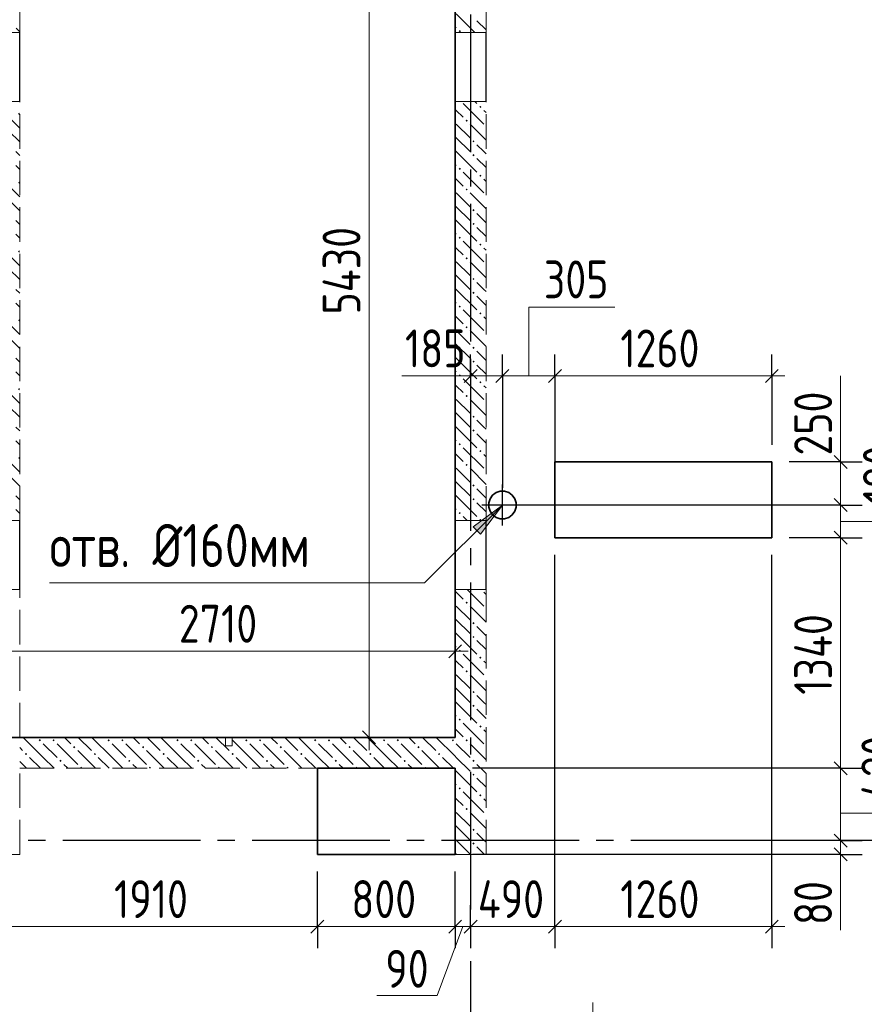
# Model space of a CAD drawing. Header units: millimetres. Extents: x 0 to 61017, y 0 to 42000.
# Tile 18 of 21: x 40060 to 44968, y 27849 to 33570. Entities that reach past the tile are written whole.
import ezdxf

# ---------------------------------------------------------------- set-up
doc = ezdxf.new("R2010")
doc.units = ezdxf.units.MM
doc.linetypes.add('______2', pattern=[270, 200, -70])
doc.linetypes.add('______5', pattern=[1100, 800, -100, 100, -100])
for name, color, linetype, lineweight in [('Standard', 7, 'Continuous', 25), ('ЖБ Перекрытие верхний уровень', 7, 'Continuous', 35), ('ЖБ Стена верхний уровень', 7, 'Continuous', 35), ('Макрос окна_ макрос двери', 7, 'Continuous', 18), ('Оси', 40, '______5', 18), ('Примечания', 7, 'Continuous', 25), ('Размерная выноска', 7, 'Continuous', 13)]:
    doc.layers.add(name, color=color, linetype=linetype, lineweight=lineweight)
doc.styles.add('GOST 2.304-81', font='txt')

msp = doc.modelspace()

# ---------------------------------------------------------------- hatches: boundary and pattern name
at = {"layer": 'ЖБ Стена верхний уровень', "linetype": 'Continuous', "lineweight": 18, "transparency": 33554687}
for points in [[(42610.4, 33503.1), (42616.9, 33509.6), (42623.4, 33503.1), (42616.9, 33496.6)], [(42730.5, 33063.1), (42737, 33069.6), (42743.5, 33063.1), (42737, 33056.6)], [(40050.5, 33023.1), (40057, 33029.6), (40060, 33026.6), (40060, 33019.7), (40057, 33016.6)], [(42650.5, 32983.1), (42657, 32989.6), (42663.5, 32983.1), (42657, 32976.6)], [(42690.5, 32863.1), (42696.9, 32869.6), (42703.4, 32863.1), (42696.9, 32856.6)], [(42690.5, 32783.1), (42696.9, 32789.6), (42703.4, 32783.1), (42696.9, 32776.6)], [(42610.4, 32703.1), (42616.9, 32709.6), (42623.4, 32703.1), (42616.9, 32696.6)], [(42730.5, 32663.1), (42737, 32669.6), (42743.5, 32663.1), (42737, 32656.6)], [(40050.5, 32623.1), (40057, 32629.6), (40060, 32626.6), (40060, 32619.7), (40057, 32616.6)], [(42650.5, 32583.1), (42657, 32589.6), (42663.5, 32583.1), (42657, 32576.6)], [(42690.5, 32463.1), (42696.9, 32469.6), (42703.4, 32463.1), (42696.9, 32456.6)], [(42690.5, 32383.1), (42696.9, 32389.6), (42703.4, 32383.1), (42696.9, 32376.6)], [(42610.4, 32303.1), (42616.9, 32309.6), (42623.4, 32303.1), (42616.9, 32296.6)], [(42730.5, 32263.1), (42737, 32269.6), (42743.5, 32263.1), (42737, 32256.6)], [(40050.5, 32223.1), (40057, 32229.6), (40060, 32226.6), (40060, 32219.7), (40057, 32216.6)], [(42650.5, 32183.1), (42657, 32189.6), (42663.5, 32183.1), (42657, 32176.6)], [(42690.5, 32063.1), (42696.9, 32069.6), (42703.4, 32063.1), (42696.9, 32056.6)], [(42690.5, 31983.1), (42696.9, 31989.6), (42703.4, 31983.1), (42696.9, 31976.6)], [(42610.4, 31903.1), (42616.9, 31909.6), (42623.4, 31903.1), (42616.9, 31896.6)], [(42730.5, 31863.1), (42737, 31869.6), (42743.5, 31863.1), (42737, 31856.6)], [(40050.5, 31823.1), (40057, 31829.6), (40060, 31826.6), (40060, 31819.7), (40057, 31816.6)], [(42650.5, 31783.1), (42657, 31789.6), (42663.5, 31783.1), (42657, 31776.6)], [(42690.5, 31663.1), (42696.9, 31669.6), (42703.4, 31663.1), (42696.9, 31656.6)], [(42690.5, 31583.1), (42696.9, 31589.6), (42703.4, 31583.1), (42696.9, 31576.6)], [(42610.4, 31503.1), (42616.9, 31509.6), (42623.4, 31503.1), (42616.9, 31496.6)], [(42730.5, 31463.1), (42737, 31469.6), (42743.5, 31463.1), (42737, 31456.6)], [(40050.5, 31423.1), (40057, 31429.6), (40060, 31426.6), (40060, 31419.7), (40057, 31416.6)], [(42650.5, 31383.1), (42657, 31389.6), (42663.5, 31383.1), (42657, 31376.6)], [(42690.5, 31263.1), (42696.9, 31269.6), (42703.4, 31263.1), (42696.9, 31256.6)], [(42690.5, 31183.1), (42696.9, 31189.6), (42703.4, 31183.1), (42696.9, 31176.6)], [(42610.4, 31103.1), (42616.9, 31109.6), (42623.4, 31103.1), (42616.9, 31096.6)], [(42730.5, 31063.1), (42737, 31069.6), (42743.5, 31063.1), (42737, 31056.6)], [(40050.5, 31023.1), (40057, 31029.6), (40060, 31026.6), (40060, 31019.7), (40057, 31016.6)], [(42650.5, 30983.1), (42657, 30989.6), (42663.5, 30983.1), (42657, 30976.6)], [(42690.5, 30863.1), (42696.9, 30869.6), (42703.4, 30863.1), (42696.9, 30856.6)], [(42690.5, 30783.1), (42696.9, 30789.6), (42703.4, 30783.1), (42696.9, 30776.6)], [(42610.4, 30703.1), (42616.9, 30709.6), (42623.4, 30703.1), (42616.9, 30696.6)], [(42730.5, 30663.1), (42737, 30669.6), (42743.5, 30663.1), (42740.3, 30660), (42733.6, 30660)], [(42740.3, 30260), (42737, 30256.6), (42733.6, 30260)], [(42650.5, 30183.1), (42657, 30189.6), (42663.5, 30183.1), (42657, 30176.6)], [(42690.5, 30063.1), (42696.9, 30069.6), (42703.4, 30063.1), (42696.9, 30056.6)], [(42690.5, 29983.1), (42696.9, 29989.6), (42703.4, 29983.1), (42696.9, 29976.6)], [(42610.4, 29903.1), (42616.9, 29909.6), (42623.4, 29903.1), (42616.9, 29896.6)], [(42730.5, 29863.1), (42737, 29869.6), (42743.5, 29863.1), (42737, 29856.6)], [(42650.5, 29783.1), (42657, 29789.6), (42663.5, 29783.1), (42657, 29776.6)], [(42690.5, 29663.1), (42696.9, 29669.6), (42703.4, 29663.1), (42696.9, 29656.6)], [(42690.5, 29583.1), (42696.9, 29589.6), (42703.4, 29583.1), (42696.9, 29576.6)], [(42610.4, 29503.1), (42616.9, 29509.6), (42623.4, 29503.1), (42616.9, 29496.6)], [(42730.5, 29463.1), (42737, 29469.6), (42743.5, 29463.1), (42737, 29456.6)], [(40170.5, 29383.1), (40177, 29389.6), (40183.4, 29383.1), (40177, 29376.6)], [(40250.5, 29383.1), (40257, 29389.6), (40263.5, 29383.1), (40257, 29376.6)], [(40370.5, 29343.1), (40377, 29349.6), (40383.4, 29343.1), (40377, 29336.6)], [(40570.5, 29383.1), (40577, 29389.6), (40583.4, 29383.1), (40577, 29376.6)], [(40650.5, 29383.1), (40657, 29389.6), (40663.5, 29383.1), (40657, 29376.6)], [(40770.5, 29343.1), (40777, 29349.6), (40783.4, 29343.1), (40777, 29336.6)], [(40970.5, 29383.1), (40977, 29389.6), (40983.4, 29383.1), (40977, 29376.6)], [(41050.5, 29383.1), (41057, 29389.6), (41063.5, 29383.1), (41057, 29376.6)], [(41170.5, 29343.1), (41177, 29349.6), (41183.4, 29343.1), (41177, 29336.6)], [(41370.5, 29383.1), (41377, 29389.6), (41383.4, 29383.1), (41377, 29376.6)], [(41450.5, 29383.1), (41457, 29389.6), (41463.5, 29383.1), (41457, 29376.6)], [(41570.5, 29343.1), (41577, 29349.6), (41583.4, 29343.1), (41577, 29336.6)], [(41770.5, 29383.1), (41777, 29389.6), (41783.4, 29383.1), (41777, 29376.6)], [(41850.5, 29383.1), (41857, 29389.6), (41863.5, 29383.1), (41857, 29376.6)], [(41970.5, 29343.1), (41977, 29349.6), (41983.4, 29343.1), (41977, 29336.6)], [(42170.5, 29383.1), (42177, 29389.6), (42183.4, 29383.1), (42177, 29376.6)], [(42250.5, 29383.1), (42257, 29389.6), (42263.5, 29383.1), (42257, 29376.6)], [(42370.5, 29343.1), (42377, 29349.6), (42383.4, 29343.1), (42377, 29336.6)], [(42570.5, 29383.1), (42577, 29389.6), (42583.4, 29383.1), (42577, 29376.6)], [(42650.5, 29383.1), (42657, 29389.6), (42663.5, 29383.1), (42657, 29376.6)], [(40090.5, 29303.1), (40096.9, 29309.6), (40103.4, 29303.1), (40096.9, 29296.6)], [(40490.5, 29303.1), (40496.9, 29309.6), (40503.4, 29303.1), (40496.9, 29296.6)], [(40890.5, 29303.1), (40896.9, 29309.6), (40903.4, 29303.1), (40896.9, 29296.6)], [(41290.5, 29303.1), (41296.9, 29309.6), (41303.4, 29303.1), (41296.9, 29296.6)], [(41690.5, 29303.1), (41696.9, 29309.6), (41703.4, 29303.1), (41696.9, 29296.6)], [(42090.5, 29303.1), (42096.9, 29309.6), (42103.4, 29303.1), (42096.9, 29296.6)], [(42490.5, 29303.1), (42496.9, 29309.6), (42503.4, 29303.1), (42496.9, 29296.6)], [(40290.5, 29263.1), (40296.9, 29269.6), (40303.4, 29263.1), (40296.9, 29256.6)], [(40690.5, 29263.1), (40696.9, 29269.6), (40703.4, 29263.1), (40696.9, 29256.6)], [(41090.5, 29263.1), (41096.9, 29269.6), (41103.4, 29263.1), (41096.9, 29256.6)], [(41490.5, 29263.1), (41496.9, 29269.6), (41503.4, 29263.1), (41496.9, 29256.6)], [(41890.5, 29263.1), (41896.9, 29269.6), (41903.4, 29263.1), (41896.9, 29256.6)], [(42290.5, 29263.1), (42296.9, 29269.6), (42303.4, 29263.1), (42296.9, 29256.6)], [(42690.5, 29263.1), (42696.9, 29269.6), (42703.4, 29263.1), (42696.9, 29256.6)], [(40410.4, 29223.1), (40416.9, 29229.6), (40423.4, 29223.1), (40420.3, 29220), (40413.6, 29220)], [(40810.4, 29223.1), (40816.9, 29229.6), (40823.4, 29223.1), (40820.3, 29220), (40813.6, 29220)], [(41210.4, 29223.1), (41216.9, 29229.6), (41223.4, 29223.1), (41220.3, 29220), (41213.6, 29220)], [(41610.4, 29223.1), (41616.9, 29229.6), (41623.4, 29223.1), (41620.3, 29220), (41613.6, 29220)], [(42010.4, 29223.1), (42016.9, 29229.6), (42023.4, 29223.1), (42020.3, 29220), (42013.6, 29220)], [(42410.4, 29223.1), (42416.9, 29229.6), (42423.4, 29223.1), (42420.3, 29220), (42413.6, 29220)], [(42690.5, 29183.1), (42696.9, 29189.6), (42703.4, 29183.1), (42696.9, 29176.6)], [(42610.4, 29103.1), (42616.9, 29109.6), (42623.4, 29103.1), (42616.9, 29096.6)], [(42730.5, 29063.1), (42737, 29069.6), (42743.5, 29063.1), (42737, 29056.6)], [(42650.5, 28983.1), (42657, 28989.6), (42663.5, 28983.1), (42657, 28976.6)], [(42690.5, 28863.1), (42696.9, 28869.6), (42703.4, 28863.1), (42696.9, 28856.6)], [(42690.5, 28783.1), (42696.9, 28789.6), (42703.4, 28783.1), (42696.9, 28776.6)]]:
    msp.add_hatch(color=7, dxfattribs=at).paths.add_polyline_path(points, flags=16)
at = {"layer": 'Примечания', "linetype": 'Continuous', "lineweight": 13, "transparency": 33554687}
msp.add_hatch(color=7, dxfattribs=at).paths.add_polyline_path([(42695.3, 30622.7), (42865, 30750), (42737.7, 30580.3)], flags=16)

# ---------------------------------------------------------------- linework, layer by layer
at = {"layer": 'Standard', "color": 251, "linetype": 'Continuous', "lineweight": -3, "true_color": 0x656565, "transparency": 33554687}
for p, q in [((42680, 31500), (42680, 31625)), ((42865, 31500), (42865, 31625)), ((43170, 31500), (43170, 31625)), ((44430, 31500), (44430, 31625)), ((42680, 31500), (42680, 31375)), ((42680, 31500), (42680, 31500)), ((42865, 31500), (42865, 31375)), ((42865, 31500), (42865, 30850)), ((43170, 31500), (43170, 31375)), ((43170, 31500), (43170, 31000)), ((44430, 31500), (44430, 31375)), ((44430, 31500), (44430, 31100)), ((44830, 31000), (44705, 31000)), ((44830, 31000), (44955, 31000)), ((44830, 30750), (44705, 30750)), ((44830, 30750), (44955, 30750)), ((44830, 30560), (44705, 30560)), ((44830, 30560), (44955, 30560)), ((44430, 28300), (44430, 30460)), ((42590, 29900), (42590, 30025)), ((42590, 29900), (42590, 29775)), ((42590, 29900), (42590, 29500)), ((42090, 29400), (41965, 29400)), ((42090, 29400), (42215, 29400)), ((42090, 29400), (42490, 29400)), ((44830, 29220), (44705, 29220)), ((44830, 29220), (44955, 29220)), ((44830, 28800), (44705, 28800)), ((44830, 28800), (44955, 28800)), ((44830, 28720), (44705, 28720)), ((44830, 28720), (44955, 28720)), ((41790, 28300), (41790, 28425)), ((42590, 28300), (42590, 28425)), ((42680, 28300), (42680, 28425)), ((43170, 28300), (43170, 28425)), ((44430, 28300), (44430, 28425)), ((41790, 28300), (41790, 28175)), ((42590, 28300), (42590, 28175)), ((42680, 28300), (42680, 28175)), ((42680, 28300), (42680, 28300)), ((43170, 28300), (43170, 28175)), ((44430, 28300), (44430, 28175))]:
    msp.add_line(p, q, dxfattribs=at)
at = {"layer": 'Standard', "color": 7, "linetype": 'Continuous', "lineweight": 25, "transparency": 33554687}
for p, q in [((42717.5, 31537.5), (42642.5, 31462.5)), ((42902.5, 31537.5), (42827.5, 31462.5)), ((43207.5, 31537.5), (43132.5, 31462.5)), ((44467.5, 31537.5), (44392.5, 31462.5)), ((44792.5, 31037.5), (44867.5, 30962.5)), ((44792.5, 30787.5), (44867.5, 30712.5)), ((44792.5, 30597.5), (44867.5, 30522.5)), ((42552.5, 29862.5), (42627.5, 29937.5)), ((42127.5, 29362.5), (42052.5, 29437.5)), ((44792.5, 29257.5), (44867.5, 29182.5)), ((44792.5, 28837.5), (44867.5, 28762.5)), ((44792.5, 28757.5), (44867.5, 28682.5)), ((41752.5, 28262.5), (41827.5, 28337.5)), ((42552.5, 28262.5), (42627.5, 28337.5)), ((42642.5, 28262.5), (42717.5, 28337.5)), ((43132.5, 28262.5), (43207.5, 28337.5)), ((44392.5, 28262.5), (44467.5, 28337.5))]:
    msp.add_line(p, q, dxfattribs=at)
at = {"layer": 'Standard', "color": 7, "linetype": 'Continuous', "lineweight": 13, "transparency": 33554687}
for p, q in [((42680, 31500), (42605, 31500)), ((42865, 31500), (42680, 31500)), ((43170, 31500), (42865, 31500)), ((44430, 31500), (43170, 31500)), ((44430, 31500), (44505, 31500)), ((44830, 31000), (44830, 31075)), ((44830, 30560), (44830, 29220)), ((39880, 29900), (42590, 29900)), ((42590, 29900), (42665, 29900)), ((42090, 29400), (42090, 29325)), ((44830, 29220), (44830, 28800)), ((44830, 28800), (44830, 28720)), ((44830, 28720), (44830, 28645)), ((39880, 28300), (41790, 28300)), ((41790, 28300), (42590, 28300)), ((42590, 28300), (42680, 28300)), ((42680, 28300), (43170, 28300)), ((43170, 28300), (44430, 28300)), ((44430, 28300), (44505, 28300))]:
    msp.add_line(p, q, dxfattribs=at)
at = {"layer": 'Standard', "color": 8, "linetype": '______5', "lineweight": -3, "transparency": 33554687}
for p, q in [((42865, 30630.5), (42865, 30869.5)), ((42984.5, 30750), (42745.5, 30750))]:
    msp.add_line(p, q, dxfattribs=at)
at = {"layer": 'Standard', "color": 7, "linetype": 'Continuous', "lineweight": 13, "transparency": 33554687}
for points in [[(42090, 29400), (42090, 31770), (42090, 31770), (42090, 34830)], [(44830, 31000), (44830, 30957.1), (44830, 30957.1), (44830, 30900.2), (44830, 30900.2), (44830, 30750)], [(44830, 30750), (44830, 30727.7), (44830, 30727.7), (44830, 30560)]]:
    msp.add_lwpolyline(points, dxfattribs=at)
at = {"layer": 'Standard', "color": 251, "linetype": 'Continuous', "lineweight": -3, "true_color": 0x656565, "transparency": 33554687}
for points in [[(44830, 31000), (44819.4, 31000), (44819.4, 31000), (44813.9, 31000), (44813.9, 31000), (44813, 31000), (44813, 31000), (44813, 31000), (44813, 31000), (44530, 31000)], [(44830, 30750), (44813, 30750), (44813, 30750), (44813, 30750), (44813, 30750), (42965, 30750)], [(44830, 30560), (44813, 30560), (44813, 30560), (44813, 30560), (44813, 30560), (44530, 30560)], [(43170, 28300), (43170, 28317), (43170, 28317), (43170, 30460)], [(44830, 29220), (44813, 29220), (44813, 29220), (42690, 29220)], [(44830, 28800), (44813, 28800), (44813, 28800), (44137.2, 28800)], [(44830, 28720), (44813, 28720), (44813, 28720), (42690, 28720)], [(41790, 28300), (41790, 28317), (41790, 28317), (41790, 28317), (41790, 28317), (41790, 28317), (41790, 28317), (41790, 28620)], [(42590, 28300), (42590, 28317), (42590, 28317), (42590, 28317), (42590, 28317), (42590, 28620)]]:
    msp.add_lwpolyline(points, dxfattribs=at)
at = {"layer": 'ЖБ Перекрытие верхний уровень', "color": 7, "linetype": 'Continuous', "lineweight": 35, "transparency": 33554687}
for p, q in [((42590, 34830), (42590, 29400)), ((44430, 31000), (43170, 31000)), ((43170, 31000), (43170, 30560)), ((44430, 30560), (44430, 31000)), ((42793.1, 30786.6), (42785.3, 30762.6)), ((42808, 30807), (42793.1, 30786.6)), ((42828.4, 30821.9), (42808, 30807)), ((42852.4, 30829.7), (42828.4, 30821.9)), ((42877.6, 30829.7), (42852.4, 30829.7)), ((42901.6, 30821.9), (42877.6, 30829.7)), ((42922, 30807), (42901.6, 30821.9)), ((42936.9, 30786.6), (42922, 30807)), ((42944.7, 30762.6), (42936.9, 30786.6)), ((42785.3, 30762.6), (42785.3, 30737.4)), ((42785.3, 30737.4), (42793.1, 30713.4)), ((42936.9, 30713.4), (42944.7, 30737.4)), ((42944.7, 30737.4), (42944.7, 30762.6)), ((42793.1, 30713.4), (42808, 30693)), ((42808, 30693), (42828.4, 30678.1)), ((42828.4, 30678.1), (42852.4, 30670.3)), ((42852.4, 30670.3), (42877.6, 30670.3)), ((42877.6, 30670.3), (42901.6, 30678.1)), ((42901.6, 30678.1), (42922, 30693)), ((42922, 30693), (42936.9, 30713.4)), ((43170, 30560), (44430, 30560)), ((42590, 29400), (39880, 29400)), ((42590, 29220), (41790, 29220)), ((41790, 29220), (41790, 28720)), ((42590, 28720), (42590, 29220)), ((41790, 28720), (42590, 28720))]:
    msp.add_line(p, q, dxfattribs=at)
at = {"layer": 'ЖБ Стена верхний уровень', "color": 251, "linetype": '______2', "lineweight": 13, "true_color": 0x656565, "transparency": 33554687}
for p, q in [((40060, 33520), (40060, 34500)), ((42590, 34500), (42590, 33495)), ((42770, 33495), (42770, 34500)), ((40060, 33495), (39880, 33495)), ((40060, 33495), (39880, 33495)), ((40060, 33495), (40060, 33520)), ((42770, 33495), (42590, 33495)), ((42770, 33495), (42590, 33495)), ((39880, 33095), (40060, 33095)), ((39880, 33095), (40060, 33095)), ((40060, 30660), (40060, 33095)), ((42590, 33095), (42770, 33095)), ((42590, 33095), (42770, 33095)), ((42590, 33095), (42590, 30660)), ((42770, 30660), (42770, 33095)), ((40060, 30660), (39880, 30660)), ((42770, 30660), (42590, 30660)), ((39880, 30260), (40060, 30260)), ((40060, 29400), (40060, 30260)), ((42590, 30260), (42770, 30260)), ((42590, 30260), (42590, 29400)), ((42770, 28720), (42770, 30260)), ((41255, 29400), (40060, 29400)), ((41255, 29400), (41255, 29350)), ((41255, 29350), (41295, 29350)), ((41295, 29350), (41295, 29400)), ((42590, 29400), (41295, 29400)), ((40060, 29220), (42590, 29220)), ((40060, 28720), (40060, 29220)), ((42590, 29220), (42590, 28720)), ((39880, 28720), (40060, 28720)), ((42590, 28720), (42770, 28720))]:
    msp.add_line(p, q, dxfattribs=at)
at = {"layer": 'ЖБ Стена верхний уровень', "color": 9, "linetype": 'Continuous', "lineweight": 18, "true_color": 0xc7c7c7, "transparency": 33554687}
for p, q in [((42596.9, 33603.1), (42705.1, 33495)), ((42590, 33530.1), (42596.9, 33523.1)), ((42716.9, 33563.1), (42770, 33510.1)), ((40040.1, 33520), (40060, 33500.1)), ((42637, 33083.1), (42757, 32963.1)), ((42705.1, 33095), (42716.9, 33083.1)), ((39957, 33043.1), (40060, 32940.1)), ((42596.9, 33043.1), (42590, 33050.1)), ((42637, 33003.1), (42596.9, 33043.1)), ((42596.9, 32963.1), (42677, 32883.1)), ((40060, 32860.1), (39996.9, 32923.1)), ((42596.9, 32883.1), (42590, 32890.1)), ((42596.9, 32883.1), (42677, 32803.1)), ((42757, 32803.1), (42716.9, 32843.1)), ((40037, 32803.1), (40060, 32780.1)), ((42590, 32810.1), (42596.9, 32803.1)), ((42596.9, 32803.1), (42716.9, 32683.1)), ((42590, 32730.1), (42596.9, 32723.1)), ((40037, 32723.1), (40060, 32700.1)), ((42637, 32683.1), (42757, 32563.1)), ((39957, 32643.1), (40060, 32540.1)), ((42596.9, 32643.1), (42590, 32650.1)), ((42637, 32603.1), (42596.9, 32643.1)), ((42596.9, 32563.1), (42677, 32483.1)), ((40060, 32460.1), (39996.9, 32523.1)), ((42596.9, 32483.1), (42590, 32490.1)), ((42596.9, 32483.1), (42677, 32403.1)), ((42757, 32403.1), (42716.9, 32443.1)), ((40037, 32403.1), (40060, 32380.1)), ((42590, 32410.1), (42596.9, 32403.1)), ((42596.9, 32403.1), (42716.9, 32283.1)), ((42590, 32330.1), (42596.9, 32323.1)), ((40037, 32323.1), (40060, 32300.1)), ((42637, 32283.1), (42757, 32163.1)), ((39957, 32243.1), (40060, 32140.1)), ((42596.9, 32243.1), (42590, 32250.1)), ((42637, 32203.1), (42596.9, 32243.1)), ((42596.9, 32163.1), (42677, 32083.1)), ((40060, 32060.1), (39996.9, 32123.1)), ((42596.9, 32083.1), (42590, 32090.1)), ((42596.9, 32083.1), (42677, 32003.1)), ((42757, 32003.1), (42716.9, 32043.1)), ((40037, 32003.1), (40060, 31980.1)), ((42590, 32010.1), (42596.9, 32003.1)), ((42596.9, 32003.1), (42716.9, 31883.1)), ((42590, 31930.1), (42596.9, 31923.1)), ((40037, 31923.1), (40060, 31900.1)), ((42637, 31883.1), (42757, 31763.1)), ((39957, 31843.1), (40060, 31740.1)), ((42596.9, 31843.1), (42590, 31850.1)), ((42637, 31803.1), (42596.9, 31843.1)), ((42596.9, 31763.1), (42677, 31683.1)), ((40060, 31660.1), (39996.9, 31723.1)), ((42596.9, 31683.1), (42590, 31690.1)), ((42596.9, 31683.1), (42677, 31603.1)), ((42757, 31603.1), (42716.9, 31643.1)), ((40037, 31603.1), (40060, 31580.1)), ((42590, 31610.1), (42596.9, 31603.1)), ((42596.9, 31603.1), (42716.9, 31483.1)), ((42590, 31530.1), (42596.9, 31523.1)), ((40037, 31523.1), (40060, 31500.1)), ((42637, 31483.1), (42757, 31363.1)), ((39957, 31443.1), (40060, 31340.1)), ((42596.9, 31443.1), (42590, 31450.1)), ((42637, 31403.1), (42596.9, 31443.1)), ((42596.9, 31363.1), (42677, 31283.1)), ((40060, 31260.1), (39996.9, 31323.1)), ((42596.9, 31283.1), (42590, 31290.1)), ((42596.9, 31283.1), (42677, 31203.1)), ((42757, 31203.1), (42716.9, 31243.1)), ((40037, 31203.1), (40060, 31180.1)), ((42590, 31210.1), (42596.9, 31203.1)), ((42596.9, 31203.1), (42716.9, 31083.1)), ((40037, 31123.1), (40060, 31100.1)), ((42590, 31130.1), (42596.9, 31123.1)), ((42637, 31083.1), (42757, 30963.1)), ((39957, 31043.1), (40060, 30940.1)), ((42596.9, 31043.1), (42590, 31050.1)), ((42637, 31003.1), (42596.9, 31043.1)), ((42596.9, 30963.1), (42677, 30883.1)), ((40060, 30860.1), (39996.9, 30923.1)), ((42596.9, 30883.1), (42590, 30890.1)), ((42596.9, 30883.1), (42677, 30803.1)), ((42757, 30803.1), (42716.9, 30843.1)), ((40037, 30803.1), (40060, 30780.1)), ((42590, 30810.1), (42596.9, 30803.1)), ((42596.9, 30803.1), (42716.9, 30683.1)), ((40037, 30723.1), (40060, 30700.1)), ((42590, 30730.1), (42596.9, 30723.1)), ((42637, 30683.1), (42660.1, 30660)), ((42596.9, 30243.1), (42590, 30250.1)), ((42637, 30203.1), (42596.9, 30243.1)), ((42660.1, 30260), (42757, 30163.1)), ((42596.9, 30163.1), (42677, 30083.1)), ((42596.9, 30083.1), (42590, 30090.1)), ((42596.9, 30083.1), (42677, 30003.1)), ((42757, 30003.1), (42716.9, 30043.1)), ((42590, 30010.1), (42596.9, 30003.1)), ((42596.9, 30003.1), (42716.9, 29883.1)), ((42590, 29930.1), (42596.9, 29923.1)), ((42637, 29883.1), (42757, 29763.1)), ((42596.9, 29843.1), (42590, 29850.1)), ((42637, 29803.1), (42596.9, 29843.1)), ((42596.9, 29763.1), (42677, 29683.1)), ((42596.9, 29683.1), (42590, 29690.1)), ((42596.9, 29683.1), (42677, 29603.1)), ((42757, 29603.1), (42716.9, 29643.1)), ((42590, 29610.1), (42596.9, 29603.1)), ((42596.9, 29603.1), (42716.9, 29483.1)), ((42590, 29530.1), (42596.9, 29523.1)), ((42637, 29483.1), (42757, 29363.1)), ((42596.9, 29443.1), (42590, 29450.1)), ((42637, 29403.1), (42596.9, 29443.1)), ((40196.9, 29283.1), (40080.1, 29400)), ((40196.9, 29363.1), (40277, 29283.1)), ((40277, 29363.1), (40396.9, 29243.1)), ((40320.1, 29400), (40357, 29363.1)), ((40400.1, 29400), (40477, 29323.1)), ((40596.9, 29283.1), (40480.1, 29400)), ((40596.9, 29363.1), (40677, 29283.1)), ((40677, 29363.1), (40796.9, 29243.1)), ((40720.1, 29400), (40757, 29363.1)), ((40800.1, 29400), (40877, 29323.1)), ((40996.9, 29283.1), (40880.1, 29400)), ((40996.9, 29363.1), (41077, 29283.1)), ((41077, 29363.1), (41196.9, 29243.1)), ((41120.1, 29400), (41157, 29363.1)), ((41200.1, 29400), (41277, 29323.1)), ((41396.9, 29283.1), (41295, 29385.1)), ((41396.9, 29363.1), (41477, 29283.1)), ((41477, 29363.1), (41596.9, 29243.1)), ((41520.1, 29400), (41557, 29363.1)), ((41600.1, 29400), (41677, 29323.1)), ((41796.9, 29283.1), (41680.1, 29400)), ((41796.9, 29363.1), (41877, 29283.1)), ((41877, 29363.1), (41996.9, 29243.1)), ((41920.1, 29400), (41957, 29363.1)), ((42000.1, 29400), (42077, 29323.1)), ((42196.9, 29283.1), (42080.1, 29400)), ((42196.9, 29363.1), (42277, 29283.1)), ((42277, 29363.1), (42396.9, 29243.1)), ((42320.1, 29400), (42357, 29363.1)), ((42400.1, 29400), (42477, 29323.1)), ((42590, 29290.1), (42480.1, 29400)), ((42596.9, 29363.1), (42677, 29283.1)), ((40060, 29340.1), (40077, 29323.1)), ((40500.1, 29220), (40396.9, 29323.1)), ((40900.1, 29220), (40796.9, 29323.1)), ((41300.1, 29220), (41196.9, 29323.1)), ((41700.1, 29220), (41596.9, 29323.1)), ((42100.1, 29220), (41996.9, 29323.1)), ((42500.1, 29220), (42396.9, 29323.1)), ((40100.1, 29220), (40060, 29260.1)), ((40116.9, 29283.1), (40180.1, 29220)), ((40196.9, 29283.1), (40260.1, 29220)), ((40340.1, 29220), (40316.9, 29243.1)), ((40516.9, 29283.1), (40580.1, 29220)), ((40596.9, 29283.1), (40660.1, 29220)), ((40740.1, 29220), (40716.9, 29243.1)), ((40916.9, 29283.1), (40980.1, 29220)), ((40996.9, 29283.1), (41060.1, 29220)), ((41140.1, 29220), (41116.9, 29243.1)), ((41316.9, 29283.1), (41380.1, 29220)), ((41396.9, 29283.1), (41460.1, 29220)), ((41540.1, 29220), (41516.9, 29243.1)), ((41716.9, 29283.1), (41780.1, 29220)), ((41796.9, 29283.1), (41860.1, 29220)), ((41940.1, 29220), (41916.9, 29243.1)), ((42116.9, 29283.1), (42180.1, 29220)), ((42196.9, 29283.1), (42260.1, 29220)), ((42340.1, 29220), (42316.9, 29243.1)), ((42516.9, 29283.1), (42580.1, 29220)), ((42596.9, 29283.1), (42590, 29290.1)), ((42596.9, 29283.1), (42677, 29203.1)), ((42757, 29203.1), (42716.9, 29243.1)), ((42590, 29210.1), (42596.9, 29203.1)), ((42596.9, 29203.1), (42716.9, 29083.1)), ((42590, 29130.1), (42596.9, 29123.1)), ((42637, 29083.1), (42757, 28963.1)), ((42596.9, 29043.1), (42590, 29050.1)), ((42637, 29003.1), (42596.9, 29043.1)), ((42596.9, 28963.1), (42677, 28883.1)), ((42596.9, 28883.1), (42590, 28890.1)), ((42596.9, 28883.1), (42677, 28803.1)), ((42757, 28803.1), (42716.9, 28843.1)), ((42590, 28810.1), (42596.9, 28803.1)), ((42596.9, 28803.1), (42680.1, 28720)), ((42590, 28730.1), (42596.9, 28723.1)), ((42716.9, 28763.1), (42760.1, 28720))]:
    msp.add_line(p, q, dxfattribs=at)
for points in [[(42757, 33043.1), (42770, 33030.1), (42770, 33030.1), (42770, 33030.1), (42770, 33030.1)], [(42677, 32963.1), (42770, 32870.1), (42770, 32870.1), (42770, 32870.1), (42770, 32870.1)], [(42770, 32790.1), (42770, 32790.1), (42770, 32790.1), (42770, 32790.1), (42757, 32803.1)], [(42716.9, 32763.1), (42770, 32710.1), (42770, 32710.1), (42770, 32710.1), (42770, 32710.1)], [(42757, 32643.1), (42770, 32630.1), (42770, 32630.1), (42770, 32630.1), (42770, 32630.1)], [(42677, 32563.1), (42770, 32470.1), (42770, 32470.1), (42770, 32470.1), (42770, 32470.1)], [(42770, 32390.1), (42770, 32390.1), (42770, 32390.1), (42770, 32390.1), (42757, 32403.1)], [(42716.9, 32363.1), (42770, 32310.1), (42770, 32310.1), (42770, 32310.1), (42770, 32310.1)], [(42757, 32243.1), (42770, 32230.1), (42770, 32230.1), (42770, 32230.1), (42770, 32230.1)], [(42677, 32163.1), (42770, 32070.1), (42770, 32070.1), (42770, 32070.1), (42770, 32070.1)], [(42770, 31990.1), (42770, 31990.1), (42770, 31990.1), (42770, 31990.1), (42757, 32003.1)], [(42716.9, 31963.1), (42770, 31910.1), (42770, 31910.1), (42770, 31910.1), (42770, 31910.1)], [(42757, 31843.1), (42770, 31830.1), (42770, 31830.1), (42770, 31830.1), (42770, 31830.1)], [(42677, 31763.1), (42770, 31670.1), (42770, 31670.1), (42770, 31670.1), (42770, 31670.1)], [(42770, 31590.1), (42770, 31590.1), (42770, 31590.1), (42770, 31590.1), (42757, 31603.1)], [(42716.9, 31563.1), (42770, 31510.1), (42770, 31510.1), (42770, 31510.1), (42770, 31510.1)], [(42757, 31443.1), (42770, 31430.1), (42770, 31430.1), (42770, 31430.1), (42770, 31430.1)], [(42677, 31363.1), (42770, 31270.1), (42770, 31270.1), (42770, 31270.1), (42770, 31270.1)], [(42770, 31190.1), (42770, 31190.1), (42770, 31190.1), (42770, 31190.1), (42757, 31203.1)], [(42716.9, 31163.1), (42770, 31110.1), (42770, 31110.1), (42770, 31110.1), (42770, 31110.1)], [(42757, 31043.1), (42770, 31030.1), (42770, 31030.1), (42770, 31030.1), (42770, 31030.1)], [(42677, 30963.1), (42770, 30870.1), (42770, 30870.1), (42770, 30870.1), (42770, 30870.1)], [(42770, 30790.1), (42770, 30790.1), (42770, 30790.1), (42770, 30790.1), (42757, 30803.1)], [(42716.9, 30763.1), (42770, 30710.1), (42770, 30710.1), (42770, 30710.1), (42770, 30710.1)], [(42757, 30243.1), (42770, 30230.1), (42770, 30230.1)], [(42677, 30163.1), (42770, 30070.1), (42770, 30070.1)], [(42770, 29990.1), (42770, 29990.1), (42757, 30003.1)], [(42716.9, 29963.1), (42770, 29910.1), (42770, 29910.1)], [(42757, 29843.1), (42770, 29830.1), (42770, 29830.1)], [(42677, 29763.1), (42770, 29670.1), (42770, 29670.1)], [(42770, 29590.1), (42770, 29590.1), (42757, 29603.1)], [(42716.9, 29563.1), (42770, 29510.1), (42770, 29510.1)], [(42757, 29443.1), (42770, 29430.1), (42770, 29430.1)], [(42677, 29363.1), (42770, 29270.1), (42770, 29270.1)], [(42770, 29190.1), (42770, 29190.1), (42757, 29203.1)], [(42716.9, 29163.1), (42770, 29110.1), (42770, 29110.1)], [(42757, 29043.1), (42770, 29030.1), (42770, 29030.1)], [(42677, 28963.1), (42770, 28870.1), (42770, 28870.1)], [(42770, 28790.1), (42770, 28790.1), (42757, 28803.1)]]:
    msp.add_lwpolyline(points, dxfattribs=at)
at = {"layer": 'Макрос окна_ макрос двери', "color": 7, "linetype": 'Continuous', "lineweight": -3, "transparency": 33554687}
for p, q in [((40060, 33095), (40060, 33495)), ((40060, 33095), (40060, 33495)), ((42590, 33495), (42590, 33095)), ((42590, 33495), (42590, 33095)), ((42770, 33095), (42770, 33495)), ((42770, 33095), (42770, 33495)), ((40060, 30260), (40060, 30660)), ((42590, 30660), (42590, 30260)), ((42770, 30260), (42770, 30660))]:
    msp.add_line(p, q, dxfattribs=at)
at = {"layer": 'Оси', "color": 8, "linetype": '______5', "lineweight": -3, "transparency": 33554687}
for p, q in [((42680, 35800), (42680, 16970)), ((49910, 28800), (4600, 28800))]:
    msp.add_line(p, q, dxfattribs=at)
at = {"layer": 'Примечания', "color": 7, "linetype": 'Continuous', "lineweight": 13, "transparency": 33554687}
for p, q in [((42695.3, 30622.7), (42865, 30750)), ((42865, 30750), (42737.7, 30580.3)), ((42865, 30750), (42865, 30750)), ((42865, 30750), (42865, 30750)), ((42865, 30750), (42865, 30750)), ((42737.7, 30580.3), (42695.3, 30622.7)), ((42716.5, 30601.5), (42705.9, 30590.9))]:
    msp.add_line(p, q, dxfattribs=at)
msp.add_lwpolyline([(42865, 30750), (42412.9, 30297.9), (40233.6, 30297.9)], dxfattribs=at)
at = {"layer": 'Размерная выноска', "color": 7, "linetype": 'Continuous', "lineweight": 13, "transparency": 33554687}
for p, q in [((42680, 31500), (42280, 31500)), ((44830, 31000), (44830, 31500)), ((44830, 28720), (44830, 28280)), ((43390, 27410), (43390, 27860))]:
    msp.add_line(p, q, dxfattribs=at)
for points in [[(43017.5, 31500), (43017.5, 31900), (43517.5, 31900)], [(44830, 30655), (45230, 30655), (45230, 31155)], [(44830, 28960), (45230, 28960), (45230, 29460)], [(42635, 28300), (42485, 27900), (42135, 27900)]]:
    msp.add_lwpolyline(points, dxfattribs=at)

# ---------------------------------------------------------------- texts
at = {"layer": 'Standard', "color": 7, "linetype": 'Continuous', "lineweight": 25, "transparency": 33554687, "char_height": 220, "attachment_point": 7, "rotation": 90, "style": 'GOST 2.304-81'}
for s, insert, width in [('5430', (42040, 31857), 641.476), ('250', (44780, 31037.5), 516.396), ('190', (45180, 30757.8), 485.079), ('1340', (44780, 29647.6), 610.165), ('420', (45170.7, 29035.7), 531.967), ('80', (44780, 28309.6), 391.311), ('200', (43340, 27447.5), 531.96)]:
    msp.add_mtext(s, dxfattribs=dict(at, insert=insert, width=width))
at = {"layer": 'Standard', "color": 7, "linetype": 'Continuous', "lineweight": 25, "transparency": 33554687, "char_height": 220, "attachment_point": 7, "style": 'GOST 2.304-81'}
for s, insert, width in [('305', (43105.7, 31950.8), 500.814), ('185', (42298.6, 31550), 469.509), ('1260', (43549.8, 31550), 625.741), ('2710', (40984.8, 29950), 625.735), ('1910', (40608.2, 28350), 578.848), ('800', (41986.7, 28350), 531.967), ('490', (42721.7, 28350), 531.973), ('1260', (43549.8, 28350), 625.741), ('90', (42184.3, 27945.1), 391.317)]:
    msp.add_mtext(s, dxfattribs=dict(at, insert=insert, width=width))
at = {"layer": 'Примечания', "color": 7, "linetype": 'Continuous', "lineweight": 25, "transparency": 33554687, "insert": (40233.6, 30389.5), "char_height": 250, "width": 1673.438, "attachment_point": 7, "style": 'GOST 2.304-81'}
msp.add_mtext('отв.\\~Ø160мм', dxfattribs=at)

doc.saveas('drawing.dxf')
